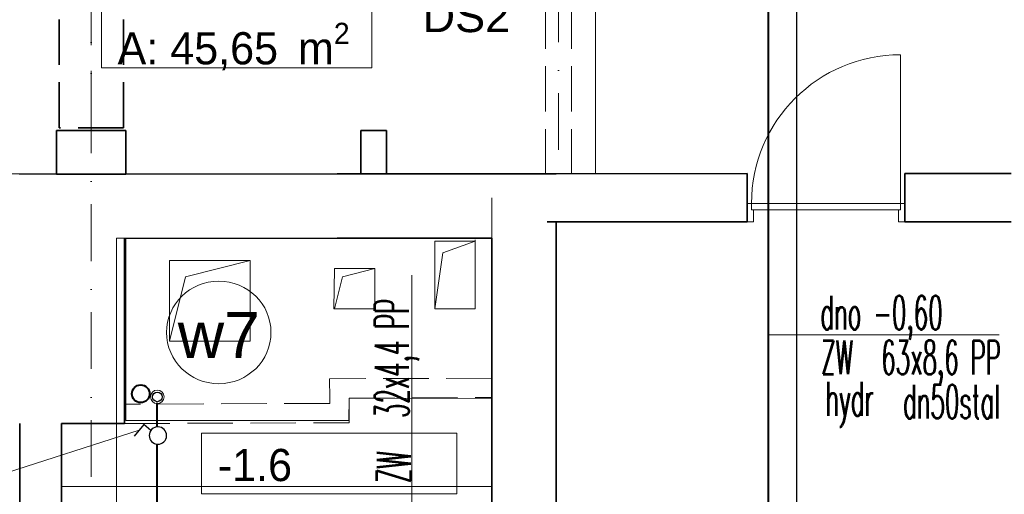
# Model space of a CAD drawing. Header units: millimetres. Extents: x -34676 to 172266, y 39940 to 476087.
# Tile 24 of 256: x 28416 to 34527, y 241969 to 244918. Entities that reach past the tile are written whole.
import ezdxf
from ezdxf.lldxf.tags import DXFTag

# ---------------------------------------------------------------- set-up
doc = ezdxf.new("R2010")
doc.units = ezdxf.units.MM
doc.header["$MEASUREMENT"] = 0
doc.linetypes.add('Krawędzie ukryte', pattern=[3.912222, 2.822222, -1.09])
doc.linetypes.add('Kropki i Kreski', pattern=[6.702778, 3.527778, -1.763889, 0, -1.411111])
doc.layers.add('#ks', color=34, linetype='Continuous', lineweight=30)
doc.layers.add('#woda', color=4, linetype='Continuous', lineweight=18)
for name, color, linetype in [('#p.po¿', 150, 'W-HYDRANTY'), ('#podkład', 252, 'Continuous'), ('- strefy pomieszczeń', 7, 'Continuous'), ('2D - Ogólne', 7, 'Continuous'), ('Drzwi Archicad', 7, 'Continuous'), ('IS_Armatura_Wodociag', 7, 'SOLID'), ('IS_Text_Pion_Wodociag', 7, 'Continuous'), ('Konstrukcja - Belki', 7, 'Continuous'), ('Konstrukcja - Siatka mod', 7, 'Continuous'), ('Konstrukcja - Stropy', 7, 'Continuous'), ('Konstrukcja - Ściany działowe', 7, 'Continuous'), ('Konstrukcja - Ściany nośne wew..P', 7, 'Continuous'), ('NowaWarstwa1', 7, 'Continuous'), ('Wykończenie - Podłogi', 7, 'Continuous'), ('z JAN', 7, 'Continuous'), ('Znaczniki drzwi Archicada', 7, 'Continuous')]:
    doc.layers.add(name, color=color, linetype=linetype)
doc.layers.add('IS_Opisy_działek_Wodociag', color=7, linetype='SOLID', true_color=0x000000)
doc.styles.add('ISO', font='isocp.shx', dxfattribs={"height": 10})
doc.styles.add('ROMANS', font='romans', dxfattribs={"width": 0.6})
doc.styles.get("Standard").update_dxf_attribs({"font": 'arial.ttf'})
doc.styles.add('STYL_AUTOMATYCZNY_1', font='arial.ttf')
doc.styles.add('STYL_AUTOMATYCZNY_6', font='txt')
doc.styles.add('STYL_AUTOMATYCZNY_9', font='txt')
tags = doc.linetypes.add('SOLID', pattern=[10, 10, 0]).pattern_tags.tags
tags[6:7] = [DXFTag(74, 4), DXFTag(75, 0), DXFTag(340, '0'), DXFTag(46, 0.0), DXFTag(50, 0.0), DXFTag(44, 0.0), DXFTag(45, 0.0)]
tags[4:5] = [DXFTag(74, 4), DXFTag(75, 0), DXFTag(340, '0'), DXFTag(46, 0.0), DXFTag(50, 0.0), DXFTag(44, 0.0), DXFTag(45, 0.0)]
doc.linetypes.add('W-HYDRANTY', pattern='A,3,-0.5,["hyd",ISO,S=0.04,R=0,X=-0.45,Y=-0.125],-0.5', length=4)
doc.linetypes.add('ZW_LINE', pattern='A,12.7,-5.08,["ZW",Standard,S=2.54,R=0,X=-2.54,Y=-1.27],-6.35', length=24.13)

# ---------------------------------------------------------------- blocks, each defined once
blk = doc.blocks.new('SDFGHB')
at = {"layer": '- strefy pomieszczeń', "color": 252, "linetype": 'Continuous', "lineweight": 13, "ltscale": 100}
for p, q in [((28530.6, 464618.6), (28530.6, 464995)), ((30209.3, 464995), (30209.3, 464618.6)), ((30209.3, 464618.6), (28530.6, 464618.6)), ((29152.7, 462347.3), (30737.3, 462347.3)), ((29152.7, 461970.8), (29152.7, 462347.3)), ((30737.3, 462347.3), (30737.3, 461970.8)), ((30737.3, 461970.8), (29152.7, 461970.8))]:
    blk.add_line(p, q, dxfattribs=at)
at = {"color": 252, "linetype": 'Continuous', "lineweight": 13, "ltscale": 100}
for p, q in [((30953.2, 462017.3), (30953.2, 463810.5)), ((28283.2, 462016.9), (30953.2, 462017.3))]:
    blk.add_line(p, q, dxfattribs=at)
at = {"layer": '2D - Ogólne', "color": 252, "linetype": 'Continuous', "lineweight": 13, "ltscale": 100, "flags": 128}
for points in [[(30850.6, 463540.5), (30649.8, 463469), (30600.6, 463120.5)], [(29453.6, 463420.4), (29052.2, 463320.2), (28953.6, 462920.4)], [(30227.3, 463370.5), (30026.6, 463320.3), (29977.3, 463120.5)]]:
    blk.add_lwpolyline(points, dxfattribs=at)
at = {"layer": 'Drzwi Archicad', "color": 252, "linetype": 'Continuous', "lineweight": 13, "ltscale": 100}
for p, q in [((33489.5, 463775.7), (33489.5, 464699.7)), ((32565.5, 463775.6), (32537.5, 463775.6)), ((32537.5, 463775.6), (32537.6, 463660.6)), ((32565.5, 463775.6), (33489.5, 463775.7)), ((32565.6, 463735.6), (32565.5, 463775.6)), ((32565.6, 463735.6), (32565.5, 463775.6)), ((33489.6, 463735.7), (32565.6, 463735.6)), ((32577.6, 463735.6), (32565.6, 463735.6)), ((32577.6, 463660.6), (32577.6, 463735.6)), ((33489.6, 463735.7), (33477.6, 463735.7)), ((33477.6, 463735.7), (33477.6, 463660.7)), ((33517.5, 463775.7), (33489.5, 463775.7)), ((33489.5, 463775.7), (33489.6, 463735.7)), ((33489.5, 463775.7), (33489.6, 463735.7)), ((33517.6, 463660.7), (33517.5, 463775.7)), ((32537.6, 463660.6), (32577.6, 463660.6)), ((33477.6, 463660.7), (33517.6, 463660.7))]:
    blk.add_line(p, q, dxfattribs=at)
at = {"layer": 'Drzwi Archicad', "color": 252, "linetype": 'Continuous', "lineweight": 35, "ltscale": 100}
for p, q in [((30300.7, 464229.4), (30140.7, 464229.4)), ((32537.5, 463775.6), (32537.5, 463960.6)), ((33517.5, 463775.7), (33517.5, 463960.7)), ((32537.6, 463660.6), (32537.5, 463775.6)), ((32537.6, 463660.6), (32537.5, 463775.6)), ((33517.6, 463660.7), (33517.5, 463775.7)), ((33517.6, 463660.7), (33517.5, 463775.7))]:
    blk.add_line(p, q, dxfattribs=at)
at = {"layer": 'Drzwi Archicad', "color": 252, "linetype": 'Continuous', "lineweight": 13, "ltscale": 100}
blk.add_arc((33489.5, 463775.7), 924, 90.00548, 180.00548, dxfattribs=at)
at = {"layer": 'Konstrukcja - Belki', "color": 252, "linetype": 'Krawędzie ukryte', "lineweight": 35, "ltscale": 100}
for p, q in [((28267.6, 464245.9), (28267.6, 466065.9)), ((28667.6, 464245.9), (28667.6, 466065.9)), ((28667.6, 464245.9), (28267.6, 464245.9))]:
    blk.add_line(p, q, dxfattribs=at)
at = {"layer": 'Konstrukcja - Belki', "color": 252, "linetype": 'Kropki i Kreski', "lineweight": 13, "ltscale": 100}
for p, q in [((28467.6, 464245.9), (28467.6, 466065.9)), ((31367.8, 465801.7), (31367.8, 463960.5))]:
    blk.add_line(p, q, dxfattribs=at)
at = {"layer": 'Konstrukcja - Belki', "color": 252, "linetype": 'Krawędzie ukryte', "lineweight": 13, "ltscale": 100}
for p, q in [((31287.8, 465801.7), (31287.8, 463960.5)), ((31447.8, 465801.7), (31447.8, 463960.5)), ((31287.8, 463960.5), (31447.8, 463960.5))]:
    blk.add_line(p, q, dxfattribs=at)
at = {"layer": 'Konstrukcja - Siatka mod', "color": 252, "linetype": 'Kropki i Kreski', "lineweight": 13, "ltscale": 100}
blk.add_line((28467.6, 474496.4), (28467.6, 457531.6), dxfattribs=at)
at = {"layer": 'Konstrukcja - Stropy', "color": 252, "linetype": 'Continuous', "lineweight": 13, "ltscale": 100, "flags": 128}
blk.add_lwpolyline([(40677.6, 471821), (20507.6, 471821), (20507.6, 466151.8), (22777.6, 466151.8), (22777.6, 463958.8), (31597.6, 463958.8), (31597.6, 466140.5), (40677.6, 466140.5)], close=True, dxfattribs=at)
at = {"layer": 'Konstrukcja - Ściany działowe', "color": 252, "linetype": 'Continuous', "lineweight": 35, "ltscale": 100}
blk.add_line((30300.7, 464229.4), (30140.7, 464229.4), dxfattribs=at)
at = {"layer": 'Konstrukcja - Ściany działowe', "color": 252, "linetype": 'Continuous', "lineweight": 35, "ltscale": 100, "flags": 128}
for points in [[(30140.7, 464229.4), (30140.7, 463959.4)], [(30300.7, 463959.4), (30300.7, 464229.4)], [(30140.7, 463959.4), (30300.7, 463959.4)], [(31353.2, 463960.5), (31353.2, 463960.5)], [(31353.2, 463660.5), (31353.2, 463560.5)], [(30953.2, 463560.2), (30953.2, 462660.5)], [(31353.2, 462660.5), (31353.2, 463560.5)], [(30953.2, 462660.5), (30953.2, 461640.9)], [(31353.2, 461640.9), (31353.2, 462660.5)]]:
    blk.add_lwpolyline(points, dxfattribs=at)
at = {"layer": 'Konstrukcja - Ściany działowe', "color": 252, "linetype": 'Krawędzie ukryte', "lineweight": 20, "ltscale": 100, "flags": 128}
for points in [[(30953.2, 462690), (29947.1, 462686.1)], [(30953.2, 462570), (30953.2, 462690)], [(29947.1, 462686.1), (29947.5, 462566.1)], [(30067.5, 462566.6), (30953.2, 462570)], [(29947.7, 462533.1), (28672.7, 462528.2)], [(28673.2, 462408.2), (28672.7, 462528.2)], [(29947.5, 462566.1), (29947.7, 462533.1)], [(30067.7, 462533.5), (30067.5, 462566.6)], [(30068.1, 462413.5), (30067.7, 462533.5)], [(28673.2, 462408.2), (30068.1, 462413.5)]]:
    blk.add_lwpolyline(points, dxfattribs=at)
at = {"layer": 'Konstrukcja - Ściany nośne wew..P', "color": 252, "linetype": 'Continuous', "lineweight": 35, "ltscale": 100}
for p, q in [((32537.5, 463775.6), (32537.5, 463960.6)), ((33517.5, 463775.7), (33517.5, 463960.7)), ((32537.6, 463660.6), (32537.5, 463775.6)), ((33517.6, 463660.7), (33517.5, 463775.7))]:
    blk.add_line(p, q, dxfattribs=at)
at = {"layer": 'Konstrukcja - Ściany nośne wew..P', "color": 252, "linetype": 'Continuous', "lineweight": 35, "ltscale": 100, "flags": 128}
for points in [[(28251.8, 464228.3), (28251.8, 463958.3)], [(28681.8, 464228.3), (28251.8, 464228.3)], [(28681.8, 463958.3), (28681.8, 464228.3)], [(29992.7, 463959.4), (28022.7, 463958.2)], [(28251.8, 463958.3), (28681.8, 463958.3)], [(30140.7, 463959.5), (29992.7, 463959.4)], [(31353.2, 463960.5), (30300.7, 463959.7)], [(32537.5, 463960.6), (31297.6, 463960.5)], [(34177.6, 463960.7), (33517.5, 463960.7)], [(31297.6, 463660.5), (32537.6, 463660.6)], [(33517.6, 463660.7), (34177.6, 463660.7)], [(28673.2, 463558.6), (29993, 463559.4)], [(28673.2, 462408.2), (28673.2, 463558.6)], [(29993, 463559.4), (30953.2, 463560.2)], [(28023.2, 462408.2), (28023.2, 461908.2)], [(28283.2, 462408.2), (28673.2, 462408.2)], [(28283.2, 461908.2), (28283.2, 462408.2)]]:
    blk.add_lwpolyline(points, dxfattribs=at)
at = {"layer": 'Wykończenie - Podłogi', "color": 252, "linetype": 'Continuous', "lineweight": 13, "ltscale": 100, "flags": 128}
blk.add_lwpolyline([(28623.2, 458910), (30953.2, 458910), (30953.2, 463560.2), (28623.3, 463560)], close=True, dxfattribs=at)
at = {"layer": 'z JAN', "color": 252, "linetype": 'Continuous', "lineweight": 13, "ltscale": 100, "flags": 128}
for points in [[(28681.8, 463559.7), (30850.6, 463559.7), (30955.3, 463559.7), (30951.7, 462563.3), (30067.5, 462566.6), (30067, 462427), (28681.8, 462427)], [(30850.6, 463120.5), (30850.6, 463549.7), (30850.5, 463540.5), (30600.6, 463540.5), (30600.6, 463120.5)], [(28953.6, 462920.4), (28953.6, 463420.4), (29453.6, 463420.4), (29453.6, 462920.4)], [(30227.3, 463120.5), (29973.7, 463120.5), (29977.3, 463370.5), (30227.3, 463370.5)]]:
    blk.add_lwpolyline(points, close=True, dxfattribs=at)
at = {"layer": '- strefy pomieszczeń', "color": 252, "linetype": 'Continuous', "lineweight": 13, "char_height": 200, "attachment_point": 1}
for s, insert, style in [('\\A1;{\\pql;\\pt0,500;\\fGeneva CE|b1|i0|c0|p0;\\W1.000000;Komunikacja\\fGeneva CE|b1|i0|c0|p0;\\W1.000000;\\A1{\\H.66x;\\S^  ;}\\fGeneva CE|b1|i0|c0|p0;\\W1.000000;\\fGeneva CE|b1|i0|c0|p0;\\W1.000000;\\A1{\\H.66x;\\S^  ;}}', (28530.6, 465279.1), 'STYL_AUTOMATYCZNY_9'), ('\\A1;{\\pql;\\pt0,500;\\fGeneva CE|b0|i0|c0|p0;\\W1.000000;A: 45,65\\fGeneva CE|b0|i0|c0|p0;\\W1.000000;\\A1{\\H.66x;\\S^  ;}\\fGeneva CE|b0|i0|c0|p0;\\W1.000000; m\\fGeneva CE|b0|i0|c0|p0;\\W1.000000;\\A1{\\H.66x;\\S2^  ;}}', (28630.6, 464898.1), 'STYL_AUTOMATYCZNY_6'), ('\\A1;{\\pql;\\pt0,500;\\fGeneva CE|b0|i0|c0|p0;\\W1.000000;-1.6\\fGeneva CE|b0|i0|c0|p0;\\W1.000000;\\A1{\\H.66x;\\S^  ;}\\fGeneva CE|b0|i0|c0|p0;\\W1.000000;\\fGeneva CE|b0|i0|c0|p0;\\W1.000000;\\A1{\\H.66x;\\S^  ;}}', (29252.7, 462250.4), 'STYL_AUTOMATYCZNY_6')]:
    blk.add_mtext(s, dxfattribs=dict(at, insert=insert, style=style))
at = {"layer": 'Znaczniki drzwi Archicada', "color": 252, "linetype": 'Continuous', "lineweight": 35, "insert": (30523.9, 464837.1), "char_height": 200, "attachment_point": 7, "rotation": 359.99999, "style": 'STYL_AUTOMATYCZNY_1'}
blk.add_mtext('\\A1;{\\pql;\\pt0;\\fArial|b0|i0|c238|p0;\\W1.000000;DS2\\fArial|b0|i0|c238|p0;\\W1.000000;\\fArial|b0|i0|c238|p0;\\W1.000000;\\fArial|b0|i0|c238|p0;\\W1.000000;}', dxfattribs=at)

msp = doc.modelspace()

# ---------------------------------------------------------------- linework, layer by layer
at = {"layer": '#ks', "color": 34, "lineweight": 40}
msp.add_circle((29167.1, 242593.3), 55, dxfattribs=at)
at = {"layer": '#p.po¿', "lineweight": 30, "ltscale": 250}
msp.add_line((33239.7, 239421.4), (33239.7, 245131.1), dxfattribs=at)
at = {"layer": '#woda', "color": 4, "lineweight": 5}
msp.add_circle((29270, 242574.1), 42, dxfattribs=at)
at = {"layer": '#woda', "color": 4, "lineweight": 30}
msp.add_circle((29270, 242574.1), 30, dxfattribs=at)
at = {"layer": 'IS_Armatura_Wodociag', "color": 7, "lineweight": 30, "ltscale": 10}
for p, q in [((29187.1, 242402.7), (29126, 242330)), ((29229.9, 242365.5), (29187.1, 242402.7))]:
    msp.add_line(p, q, dxfattribs=at)
at = {"layer": 'IS_Armatura_Wodociag', "color": 7, "lineweight": 30, "ltscale": 10, "extrusion": (0, 0, -1)}
msp.add_ellipse((29273.8, 242334), major_axis=(-11.5, -52.8), ratio=1, dxfattribs=at)
at = {"layer": 'IS_Opisy_działek_Wodociag', "color": 7, "lineweight": 13, "ltscale": 10}
for p, q in [((30850.8, 241660.5), (30850.3, 243330.3)), ((33064.6, 242960), (34494.6, 242960)), ((28152.8, 242045.2), (29156.6, 242366.4))]:
    msp.add_line(p, q, dxfattribs=at)
at = {"layer": 'IS_Text_Pion_Wodociag', "color": 7, "linetype": 'SOLID', "lineweight": 18, "ltscale": 10}
msp.add_ellipse((29651.7, 242974.6), major_axis=(324, 0), ratio=0.983333, dxfattribs=at)
at = {"layer": 'NowaWarstwa1', "color": 4, "linetype": 'ZW_LINE', "lineweight": 40, "ltscale": 30}
msp.add_line((33064.6, 239223.4), (33064.6, 246577.8), dxfattribs=at)
at = {"layer": 'NowaWarstwa1', "color": 4, "linetype": 'ZW_LINE', "lineweight": 40, "ltscale": 20}
for p, q in [((29269.9, 242387.9), (29269.9, 242536.9)), ((29269.9, 241660.5), (29269.9, 242280.2))]:
    msp.add_line(p, q, dxfattribs=at)

# ---------------------------------------------------------------- block references
at = {"layer": '#podkład'}
msp.add_blockref('SDFGHB', (392.7, -219999.6), dxfattribs=at)

# ---------------------------------------------------------------- texts
at = {"layer": 'IS_Opisy_działek_Wodociag', "color": 7, "lineweight": 13, "ltscale": 10, "style": 'ROMANS', "width": 0.5}
for s, p in [('dno -0,60', (33384.4, 242992.3)), ('63x8,6 PP', (33763.2, 242714)), ('ZW', (33390, 242714.4)), ('hydr', (33415.9, 242456.9)), ('dn50stal', (33897.6, 242439.6))]:
    msp.add_text(s, height=210, dxfattribs=at).set_placement(p)
for s, p in [('32x4,4 PP', (30831.1, 242442.8)), ('ZW', (30843.1, 242039.3))]:
    msp.add_text(s, height=210, rotation=90, dxfattribs=at).set_placement(p)
at = {"layer": 'IS_Text_Pion_Wodociag', "color": 7, "linetype": 'SOLID', "lineweight": 18, "ltscale": 10, "insert": (29651.7, 242816.1), "char_height": 285.12, "attachment_point": 8}
msp.add_mtext('\\fArial|b0|i0;w7', dxfattribs=at)

doc.saveas('drawing.dxf')
